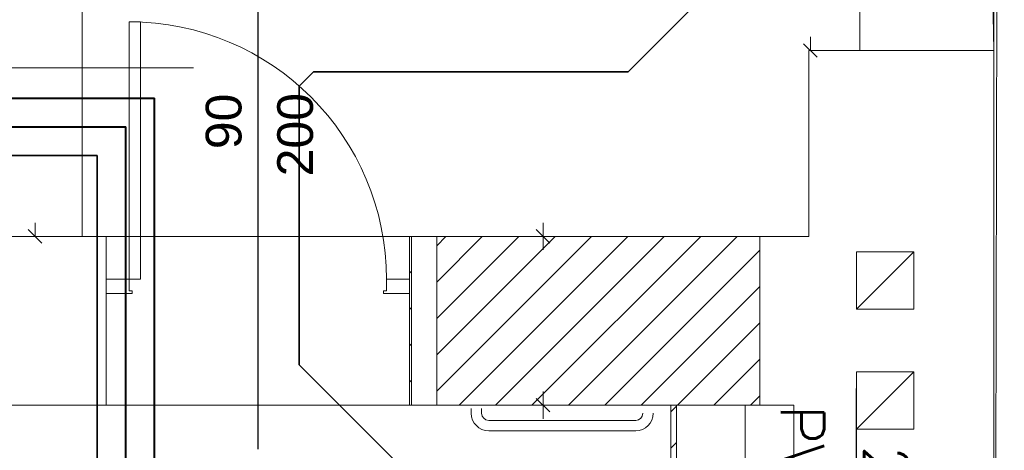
# Model space of a CAD drawing. Header units: millimetres. Extents: x 204754 to 499005, y -178579 to -103222.
# Tile 19 of 178: x 218230 to 221673, y -133336 to -131831. Entities that reach past the tile are written whole.
import ezdxf
from ezdxf.enums import TextEntityAlignment as Align
from ezdxf.lldxf.tags import DXFTag

# ---------------------------------------------------------------- set-up
doc = ezdxf.new("R2010")
doc.units = ezdxf.units.MM
doc.header["$MEASUREMENT"] = 0
doc.layers.get('0').update_dxf_attribs({"color": 252, "lineweight": 5})
for name, color, linetype, lineweight in [('IS_Ciepła_woda', 1, 'DASHDOT', 40), ('IS_KS w posadzce', 16, 'Continuous', 35), ('IS_opisy', 7, 'Continuous', 35), ('Nowe_! NAZWY POM_Nr_pióra__19', 252, 'Continuous', 5), ('Nowe_220-A Ściany', 252, 'Continuous', 5), ('Nowe_220-A Ściany_Nr_pióra__87', 252, 'Continuous', 5), ('Nowe_220-A Ściany_Nr_pióra__93', 252, 'Continuous', 5), ('Nowe_820-G Rysunki Obrazki_Nr_pióra__24', 252, 'Continuous', 5), ('Nowe_Drzwi ARCHICAD_Nr_pióra__168', 252, 'Continuous', 5), ('Nowe_Nowe_220(1)-A Ściany zewnętrzne_Nr_pióra__3', 252, 'Continuous', 5), ('Nowe_Nowe_220(1)-A Ściany zewnętrzne_Nr_pióra__57', 252, 'Continuous', 5), ('Nowe_Znaczniki drzwi ARCHICADa', 252, 'Continuous', 5), ('Nowe_Znaczniki drzwi ARCHICADa_Nr_pióra__111', 252, 'Continuous', 5), ('Nowe_Znaczniki drzwi ARCHICADa_Nr_pióra__141', 252, 'Continuous', 5), ('P-SANR-FIXT_Nr_pióra__47', 252, 'Continuous', 5), ('SANITARNE-IS-Działka wody zimnej', 5, 'Continuous', 35)]:
    doc.layers.add(name, color=color, linetype=linetype, lineweight=lineweight)
doc.styles.add('GENERATED_STYLE_1', font='arial.ttf')
doc.styles.add('STYLE1', font='simplex.shx')
tags = doc.linetypes.add('DASHDOT', pattern=[20, 10, -5, 0, -5]).pattern_tags.tags
tags[10:11] = [DXFTag(74, 4), DXFTag(75, 0), DXFTag(340, '0'), DXFTag(46, 0.0), DXFTag(50, 0.0), DXFTag(44, 0.0), DXFTag(45, 0.0)]
tags[8:9] = [DXFTag(74, 4), DXFTag(75, 0), DXFTag(340, '0'), DXFTag(46, 0.0), DXFTag(50, 0.0), DXFTag(44, 0.0), DXFTag(45, 0.0)]
tags[6:7] = [DXFTag(74, 4), DXFTag(75, 0), DXFTag(340, '0'), DXFTag(46, 0.0), DXFTag(50, 0.0), DXFTag(44, 0.0), DXFTag(45, 0.0)]
tags[4:5] = [DXFTag(74, 4), DXFTag(75, 0), DXFTag(340, '0'), DXFTag(46, 0.0), DXFTag(50, 0.0), DXFTag(44, 0.0), DXFTag(45, 0.0)]

# ---------------------------------------------------------------- blocks, each defined once
blk = doc.blocks.new('D Marker 11_24')
at = {"layer": 'Nowe_Znaczniki drzwi ARCHICADa_Nr_pióra__111', "color": 7, "linetype": 'Continuous', "lineweight": 25}
blk.add_line((0, 802.4), (0, -743.6), dxfattribs=at)
at = {"layer": 'Nowe_Znaczniki drzwi ARCHICADa_Nr_pióra__141', "color": 7, "linetype": 'Continuous', "lineweight": 25}
for start, end in [(0, 180), (180, 0)]:
    blk.add_arc((0, 927.4), 125, start, end, dxfattribs=at)
at = {"layer": 'Nowe_Znaczniki drzwi ARCHICADa_Nr_pióra__141', "color": 7, "lineweight": 25, "style": 'GENERATED_STYLE_1'}
for tag, p in [('AC_MarkerText_4', (-19.6, 304.8)), ('AC_WIDO_B_SIZE', (230.4, 209.9))]:
    blk.add_attdef(tag, text='', height=125, rotation=90, dxfattribs=at).set_placement(p, align=Align.BOTTOM_LEFT)
blk.add_attdef('AC_MarkerText_1', text='', height=125, dxfattribs=at).set_placement((-109.1, 864.9), align=Align.BOTTOM_LEFT)
blk = doc.blocks.new('podkład 20251118')
at = {"color": 252, "linetype": 'Continuous', "lineweight": 5}
for p, q in [((220995.2, -131938.4), (220995.2, -131890.9)), ((220971.5, -131914.7), (221019, -131962.2)), ((218283.1, -132588.4), (218283.1, -132540.9)), ((220060.2, -132588.4), (220060.2, -132540.9)), ((218259.3, -132564.7), (218306.8, -132612.2)), ((220083.9, -132612.2), (220036.4, -132564.7)), ((220036.4, -132564.7), (220083.9, -132612.2)), ((220060.2, -132588.4), (220060.2, -132635.9)), ((220060.2, -133178.4), (220060.2, -133130.9)), ((220083.9, -133202.2), (220036.4, -133154.7)), ((220036.4, -133154.7), (220083.9, -133202.2)), ((220060.2, -133178.4), (220060.2, -133225.9))]:
    blk.add_line(p, q, dxfattribs=at)
at = {"layer": 'Nowe_! NAZWY POM_Nr_pióra__19', "color": 252, "linetype": 'Continuous', "lineweight": 5}
for p, q in [((221637, -131938.4), (221595.8, -130173.3)), ((221649.7, -130158.9), (221637.3, -137349.5)), ((220989.4, -132588.4), (220989.4, -131938.4)), ((220989.4, -131938.4), (221637, -131938.4)), ((218028, -132588.4), (220989.4, -132588.4)), ((220767.1, -133178.4), (218197, -133178.4)), ((220767.1, -135078.4), (220767.1, -133178.4))]:
    blk.add_line(p, q, dxfattribs=at)
at = {"layer": 'Nowe_220-A Ściany', "color": 252, "linetype": 'Continuous', "lineweight": 5}
for p, q in [((219592.4, -132589.2), (219593.1, -132588.4)), ((219688, -132620.9), (219720.4, -132588.4)), ((219688, -132748.2), (219847.7, -132588.4)), ((219688, -132875.4), (219975, -132588.4)), ((219688, -133002.7), (220102.3, -132588.4)), ((219688, -133130), (220229.5, -132588.4)), ((219766.8, -133178.4), (220356.8, -132588.4)), ((219894.1, -133178.4), (220484.1, -132588.4)), ((220021.4, -133178.4), (220611.4, -132588.4)), ((220148.7, -133178.4), (220738.7, -132588.4)), ((220275.9, -133178.4), (220818, -132636.4)), ((219592.4, -132716.5), (219599.4, -132709.5)), ((220403.2, -133178.4), (220818, -132763.7)), ((219592.4, -132843.8), (219599.4, -132836.8)), ((220530.5, -133178.4), (220818, -132890.9)), ((219592.4, -132971), (219599.4, -132964.1)), ((220657.8, -133178.4), (220818, -133018.2)), ((219592.4, -133098.3), (219599.4, -133091.3)), ((220785.1, -133178.4), (220818, -133145.5)), ((220507.1, -133201.8), (220527.1, -133181.8)), ((220507.1, -133329.1), (220527.1, -133309.1))]:
    blk.add_line(p, q, dxfattribs=at)
at = {"layer": 'Nowe_220-A Ściany_Nr_pióra__87', "color": 252, "linetype": 'Continuous', "lineweight": 5}
for p, q in [((220507.1, -133178.4), (220507.1, -134138.4)), ((220527.1, -134118.4), (220527.1, -133178.4))]:
    blk.add_line(p, q, dxfattribs=at)
at = {"layer": 'Nowe_220-A Ściany_Nr_pióra__93', "color": 252, "linetype": 'Continuous', "lineweight": 5}
for p, q in [((218532.4, -132588.4), (218532.4, -132738.4)), ((219592.4, -132588.4), (219592.4, -132738.4)), ((219599.4, -132588.4), (219592.4, -132588.4)), ((219599.4, -133178.4), (219599.4, -132588.4)), ((220818, -132588.4), (219688, -132588.4)), ((219688, -132588.4), (219688, -133178.4)), ((220818, -133178.4), (220818, -132588.4)), ((218532.4, -132738.4), (218532.4, -132788.4)), ((219592.4, -132738.4), (219592.4, -132788.4)), ((218532.4, -132788.4), (218532.4, -133178.4)), ((219592.4, -132788.4), (219592.4, -133178.4)), ((219592.4, -133178.4), (219599.4, -133178.4)), ((219688, -133178.4), (220507.1, -133178.4)), ((220527.1, -133178.4), (220818, -133178.4))]:
    blk.add_line(p, q, dxfattribs=at)
at = {"layer": 'Nowe_820-G Rysunki Obrazki_Nr_pióra__24', "color": 7, "linetype": 'Continuous', "lineweight": 15}
blk.add_line((218837.4, -131998.8), (217637.9, -131998.8), dxfattribs=at)
at = {"layer": 'Nowe_Drzwi ARCHICAD_Nr_pióra__168', "color": 252, "linetype": 'Continuous', "lineweight": 5}
for p, q in [((218612.4, -131838.4), (218652.4, -131838.4)), ((218612.4, -132738.4), (218612.4, -131838.4)), ((218652.4, -131838.4), (218652.4, -132738.4)), ((218532.4, -132788.4), (218532.4, -132738.4)), ((218532.4, -132738.4), (218612.4, -132738.4)), ((218532.4, -132738.4), (218532.4, -132788.4)), ((218612.4, -132738.4), (218612.4, -132778.4)), ((218652.4, -132738.4), (218612.4, -132738.4)), ((219512.4, -132778.4), (219512.4, -132738.4)), ((219512.4, -132738.4), (219592.4, -132738.4)), ((219592.4, -132738.4), (219592.4, -132788.4)), ((219592.4, -132738.4), (219592.4, -132788.4)), ((218612.4, -132788.4), (218532.4, -132788.4)), ((218612.4, -132778.4), (218622.4, -132778.4)), ((218622.4, -132788.4), (218612.4, -132788.4)), ((218622.4, -132778.4), (218622.4, -132788.4)), ((219502.4, -132788.4), (219502.4, -132778.4)), ((219502.4, -132778.4), (219512.4, -132778.4)), ((219512.4, -132788.4), (219502.4, -132788.4)), ((219592.4, -132788.4), (219512.4, -132788.4))]:
    blk.add_line(p, q, dxfattribs=at)
at = {"layer": 'Nowe_Drzwi ARCHICAD_Nr_pióra__168', "color": 252, "linetype": 'Continuous', "lineweight": 5, "extrusion": (0, 0, -1)}
blk.add_ellipse((218612.4, -132738.4), major_axis=(636.4, 636.4), ratio=1, start_param=-0.785398, end_param=0.785398, dxfattribs=at)
at = {"layer": 'Nowe_Nowe_220(1)-A Ściany zewnętrzne_Nr_pióra__3', "color": 252, "linetype": 'Continuous', "lineweight": 5}
for p, q in [((221356.9, -132642.3), (221156.9, -132642.3)), ((221156.9, -132642.3), (221156.9, -132842.3)), ((221156.9, -132842.3), (221356.9, -132642.3)), ((221356.9, -132842.3), (221356.9, -132642.3)), ((221156.9, -132842.3), (221356.9, -132842.3)), ((221356.9, -133062.3), (221156.9, -133062.3)), ((221156.9, -133062.3), (221156.9, -133262.3)), ((221156.9, -133262.3), (221356.9, -133062.3)), ((221356.9, -133262.3), (221356.9, -133062.3)), ((221156.9, -133262.3), (221356.9, -133262.3))]:
    blk.add_line(p, q, dxfattribs=at)
at = {"layer": 'Nowe_Nowe_220(1)-A Ściany zewnętrzne_Nr_pióra__57', "color": 252, "linetype": 'Continuous', "lineweight": 5}
for p, q in [((218448, -127038.4), (218448, -132588.4)), ((221168, -131498.4), (221168, -131938.4)), ((221637, -137349.5), (221637, -131498.4)), ((220989.4, -131938.4), (221168, -131938.4)), ((220989.4, -132588.4), (220989.4, -131938.4)), ((218448, -132588.4), (220989.4, -132588.4)), ((219688, -133178.4), (219688, -132588.4)), ((220818, -133178.4), (220818, -132588.4)), ((213297, -133178.4), (220937.1, -133178.4)), ((220937.1, -134518.4), (220937.1, -133178.4))]:
    blk.add_line(p, q, dxfattribs=at)
at = {"layer": 'P-SANR-FIXT_Nr_pióra__47', "color": 252, "linetype": 'Continuous', "lineweight": 5}
for p, q in [((219809.1, -133206.8), (219809.1, -133190.5)), ((219809.1, -133190.5), (219809.1, -133206.8)), ((219809.1, -133206.8), (219809.1, -133190.5)), ((219809.1, -133190.5), (219809.1, -133206.8)), ((219845.1, -133190.5), (219845.1, -133206.8)), ((219845.1, -133190.5), (219845.1, -133206.8)), ((219845.1, -133190.5), (219845.1, -133206.8)), ((219845.1, -133190.5), (219845.1, -133206.8)), ((219870.1, -133231.8), (220384.1, -133231.8)), ((219870.1, -133231.8), (220384.1, -133231.8)), ((219870.1, -133231.8), (220384.1, -133231.8)), ((219870.1, -133231.8), (220384.1, -133231.8)), ((220384.1, -133267.8), (219870.1, -133267.8)), ((219870.1, -133267.8), (220384.1, -133267.8)), ((220384.1, -133267.8), (219870.1, -133267.8)), ((219870.1, -133267.8), (220384.1, -133267.8))]:
    blk.add_line(p, q, dxfattribs=at)
for centre, radius, start, end in [((219870.1, -133206.8), 61, 180, 270), ((219870.1, -133206.8), 61, 180, 270), ((219870.1, -133206.8), 61, 180, 270), ((219870.1, -133206.8), 61, 180, 270), ((219870.1, -133206.8), 25, 180, 270), ((219870.1, -133206.8), 25, 180, 270), ((219870.1, -133206.8), 25, 180, 270), ((219870.1, -133206.8), 25, 180, 270), ((220384.1, -133206.8), 25, 270, 0), ((220384.1, -133206.8), 61, 270, 0), ((220384.1, -133206.8), 25, 270, 0), ((220384.1, -133206.8), 25, 270, 0), ((220384.1, -133206.8), 61, 270, 0), ((220384.1, -133206.8), 61, 270, 0), ((220384.1, -133206.8), 25, 270, 0)]:
    blk.add_arc(centre, radius, start, end, dxfattribs=at)
at = {"layer": 'Nowe_Znaczniki drzwi ARCHICADa', "color": 7, "linetype": 'Continuous', "lineweight": 25}
blk.add_blockref('D Marker 11_24', (219062.4, -132588.4), dxfattribs=at).add_auto_attribs({'AC_MarkerText_1': 'D1', 'AC_MarkerText_4': '90', 'AC_WIDO_B_SIZE': '200'})

msp = doc.modelspace()

# ---------------------------------------------------------------- linework, layer by layer
at = {"layer": 'IS_Ciepła_woda', "color": 215, "true_color": 0xa953a0}
for p in [(215974, -132105.6), (218700.6, -134445.7)]:
    msp.add_line(p, (218700.6, -132105.6), dxfattribs=at)
at = {"layer": 'IS_Ciepła_woda'}
for p in [(215874, -132205.6), (218600.6, -134545.7)]:
    msp.add_line(p, (218600.6, -132205.6), dxfattribs=at)
at = {"layer": 'IS_KS w posadzce'}
for p, q in [((220358.2, -132012.8), (223762.5, -128608.5)), ((219207.6, -132062.8), (219257.6, -132012.8)), ((220358.2, -132012.8), (219257.6, -132012.8)), ((219207.6, -133037), (219207.6, -132062.8)), ((220115.7, -133945.1), (219207.6, -133037))]:
    msp.add_line(p, q, dxfattribs=at)
at = {"layer": 'IS_opisy', "lineweight": 25}
msp.add_line((221155, -133120.4), (221154.8, -133928.7), dxfattribs=at)
at = {"layer": 'SANITARNE-IS-Działka wody zimnej'}
for p in [(215774, -132305.6), (218500.6, -134691)]:
    msp.add_line(p, (218500.6, -132305.6), dxfattribs=at)

# ---------------------------------------------------------------- block references
msp.add_blockref('podkład 20251118', (0, 0))

# ---------------------------------------------------------------- texts
at = {"layer": 'IS_opisy', "lineweight": 25, "ltscale": 2, "style": 'STYLE1'}
for s, rotation, p in [('PVC110', 269.5847, (220891.7, -133176.5)), ('2,0%%%', 269.9781, (221183.7, -133319.7))]:
    msp.add_text(s, height=152.13, rotation=rotation, dxfattribs=at).set_placement(p)

doc.saveas('drawing.dxf')
